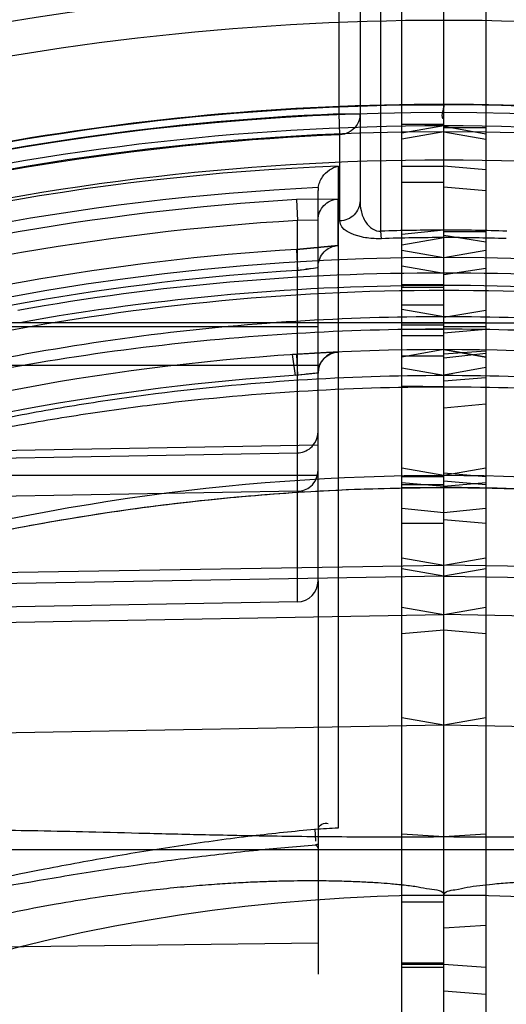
# Model space of a CAD drawing. Header units: millimetres. Extents: x 0 to 297, y 0 to 210.
# Tile 82 of 256: x 147.3051 to 147.3631, y 93.0744 to 93.1917. Entities that reach past the tile are written whole.
import ezdxf

# ---------------------------------------------------------------- set-up
doc = ezdxf.new("R2010")
doc.units = ezdxf.units.MM
doc.header["$LTSCALE"] = 16.335
doc.layers.get('0').update_dxf_attribs({"linetype": 'CONTINUOUS'})
for name, color, linetype in [('01_GLOBAL', 7, 'CONTINUOUS'), ('INTFCLR_1', 7, 'CONTINUOUS'), ('INTFCLR_144815', 7, 'CONTINUOUS'), ('INTFCLR_72935', 7, 'CONTINUOUS')]:
    doc.layers.add(name, color=color, linetype=linetype)

msp = doc.modelspace()

# ---------------------------------------------------------------- linework, layer by layer
at = {"color": 7, "linetype": 'Continuous'}
msp.add_circle((148.0808034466, 92.1164639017), 1.9, dxfattribs=at)
at = {"color": 9, "linetype": 'Continuous'}
msp.add_arc((148.0808034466, 92.1164639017), 1.8756493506, 92.9674534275, 177.0325465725, dxfattribs=at)
at = {"layer": '01_GLOBAL', "color": 7, "linetype": 'Continuous'}
msp.add_circle((148.0808034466, 92.1164639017), 1.925, dxfattribs=at)
at = {"layer": 'INTFCLR_1', "color": 6, "linetype": 'Continuous'}
for p, q in [((147.3556636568, 92.9678083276), (147.3556636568, 93.3266036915)), ((147.3506636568, 92.47704113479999), (147.3506636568, 93.3261662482)), ((147.3556636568, 93.1790351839), (147.3506636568, 93.1781535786)), ((147.3556636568, 93.1783292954), (147.3506636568, 93.17744933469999)), ((147.3506636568, 93.1642307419), (147.3556636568, 93.16334846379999)), ((147.3556636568, 93.13737937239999), (147.3506636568, 93.1382616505))]:
    msp.add_line(p, q, dxfattribs=at)
at = {"layer": 'INTFCLR_1', "color": 9, "linetype": 'Continuous'}
for p, q in [((147.3506636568, 93.1815350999), (147.3556636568, 93.1815350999)), ((147.3556636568, 93.17920735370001), (147.3506636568, 93.17920735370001)), ((147.3506636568, 93.1742192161), (147.3556636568, 93.1742192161)), ((147.3556636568, 93.17228601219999), (147.3506636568, 93.17228601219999)), ((147.3556636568, 93.1666190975), (147.3506636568, 93.1660901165)), ((147.3506636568, 93.1648863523), (147.3556636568, 93.1657291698)), ((147.3506636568, 93.1623745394), (147.3556636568, 93.16150070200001)), ((147.3556636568, 93.1600901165), (147.3506636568, 93.1600901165)), ((147.3556636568, 93.1600138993), (147.3506636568, 93.16001394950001)), ((147.3506636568, 93.1598413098), (147.3556636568, 93.1598413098)), ((147.3556636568, 93.15768192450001), (147.3506636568, 93.15768192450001)), ((147.3556636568, 93.15629567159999), (147.3506636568, 93.15717666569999)), ((147.3506636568, 93.15559018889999), (147.4537173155, 93.15559018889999)), ((147.3506636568, 93.1553266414), (147.3556636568, 93.1553266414)), ((147.3506636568, 93.15482192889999), (147.3556636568, 93.1548125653)), ((147.3556636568, 93.1540134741), (147.3506636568, 93.1540134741)), ((147.3556636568, 93.15237969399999), (147.3506636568, 93.15149805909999)), ((147.3506636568, 93.1516641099), (147.3556636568, 93.1516641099)), ((147.3506636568, 93.150209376), (147.3556636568, 93.14932838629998)), ((147.3556636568, 93.14795969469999), (147.3506636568, 93.1480362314)), ((147.3556636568, 93.13737969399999), (147.3506636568, 93.1382613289)), ((147.3506636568, 93.13728610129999), (147.3556636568, 93.13728610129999)), ((147.3556636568, 93.1360606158), (147.3506636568, 93.13649805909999)), ((147.3556636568, 93.1362811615), (147.3506636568, 93.1362811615)), ((147.3506636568, 93.13599410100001), (147.3556636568, 93.1359517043)), ((147.3506636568, 93.13349449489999), (147.3556636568, 93.13297457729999)), ((147.3506636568, 93.1316964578), (147.3556636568, 93.1316964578)), ((147.3506636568, 93.1275802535), (147.3556636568, 93.12672455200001)), ((147.3556636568, 93.1254074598), (147.3506636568, 93.12628845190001)), ((147.4871989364, 93.12449613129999), (147.3556636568, 93.12672455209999)), ((147.3556636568, 93.1254074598), (147.4849424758, 93.1231525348)), ((147.3506636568, 93.12170374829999), (147.3556636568, 93.12082275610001)), ((147.4837637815, 93.1185883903), (147.3556636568, 93.12082275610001)), ((147.3556636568, 93.1189583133), (147.3506636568, 93.11852087)), ((147.3556636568, 93.1076392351), (147.3506636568, 93.10852087)), ((147.4803152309, 93.10546343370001), (147.3556636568, 93.1076392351)), ((147.3506636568, 93.0928536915), (147.4867015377, 93.0928536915)), ((147.3506636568, 93.08737969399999), (147.3556636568, 93.08737969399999)), ((147.3506636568, 93.0865909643), (147.3556636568, 93.0865909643)), ((147.3556636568, 93.07929145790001), (147.3506636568, 93.07929145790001)), ((147.3506636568, 93.0791933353), (147.3556636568, 93.0791933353)), ((147.3556636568, 93.07879606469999), (147.3506636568, 93.07879606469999))]:
    msp.add_line(p, q, dxfattribs=at)
at = {"layer": 'INTFCLR_1', "color": 6, "linetype": 'Continuous'}
for centre, radius, start, end in [((147.3556636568, 92.8766036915), 0.3049314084, 62.6696856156, 90.00000000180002), ((147.3556636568, 92.8766036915), 0.3024314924, 62.4245665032, 90), ((147.3556636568, 92.8766036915), 0.3017258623, 270, 90.00000002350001), ((147.3556639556, 92.94322101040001), 0.2225081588, 88.0843053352, 90.0000769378), ((147.3556636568, 92.8766036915), 0.2867456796, 270, 90.00000002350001), ((147.301502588, 92.3030227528), 0.7931635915, 86.08451864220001, 86.4464731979)]:
    msp.add_arc(centre, radius, start, end, dxfattribs=at)
at = {"layer": 'INTFCLR_1', "color": 9, "linetype": 'Continuous'}
for centre, radius, start, end in [((147.3556647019, 92.94231614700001), 0.2243029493, 88.08411549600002, 90.00026696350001), ((147.3563287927, 92.8766807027), 0.2848207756, 79.8611195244, 90.13380172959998), ((147.3563522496, 92.8766888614), 0.2833258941, 79.8609639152, 90.1392513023), ((147.3556636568, 92.8766036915), 0.2757760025, 61.9120625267, 89.9999999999), ((147.3556636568, 92.8766036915), 0.2607760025, 56.81755615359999, 90), ((147.3556636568, 92.8766036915), 0.2107755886, 22.4933176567, 89.9999999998)]:
    msp.add_arc(centre, radius, start, end, dxfattribs=at)
at = {"layer": 'INTFCLR_1', "color": 6, "linetype": 'Continuous'}
msp.add_open_spline([(147.3556636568, 93.1815350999), (147.3556636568, 93.18100836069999), (147.35514492, 93.179863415), (147.3556636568, 93.1799548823)], degree=3, dxfattribs=at)
at = {"layer": 'INTFCLR_1', "color": 9, "linetype": 'Continuous'}
for points, knots in [([(147.4856155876, 93.1229796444), (147.4856338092, 93.1230508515), (147.48534281, 93.12323563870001), (147.4849763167, 93.12354661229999), (147.4842087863, 93.1240154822), (147.4832575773, 93.1245986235), (147.4820774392, 93.1252789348), (147.480212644, 93.1263236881), (147.4781670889, 93.1274173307), (147.4759777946, 93.1285463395), (147.4735842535, 93.1297498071), (147.4704520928, 93.1312666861), (147.4665620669, 93.13306083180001), (147.4611641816, 93.1354306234), (147.4542056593, 93.1382615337), (147.4470781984, 93.140870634), (147.4412546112, 93.1428302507), (147.4353512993, 93.1447021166), (147.4293890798, 93.14642235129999), (147.4233772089, 93.14798953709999), (147.4173418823, 93.14945240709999), (147.4067664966, 93.1517304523), (147.3915558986, 93.15420941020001), (147.3734856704, 93.1559320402), (147.3615037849, 93.1562995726), (147.3556636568, 93.1562956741)], [0, 0, 0, 0, 0.00162462, 0.005738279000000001, 0.0122045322, 0.020624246, 0.0307531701, 0.0421855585, 0.06792149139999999, 0.08199191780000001, 0.09663587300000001, 0.1271351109, 0.1589097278, 0.191316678, 0.2574313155, 0.3249182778, 0.3590433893, 0.3932372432, 0.4617974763, 0.496170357, 0.5305546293, 0.5990535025, 0.7352415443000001, 0.8709143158, 1, 1, 1, 1]), ([(147.4849424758, 93.1231525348), (147.4849609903, 93.12322128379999), (147.4846684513, 93.12339721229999), (147.4843077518, 93.12369299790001), (147.4835428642, 93.12413924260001), (147.4825978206, 93.1246942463), (147.4814239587, 93.12534171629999), (147.479569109, 93.12633619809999), (147.4775347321, 93.12737680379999), (147.4753577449, 93.12845081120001), (147.4729767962, 93.1295959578), (147.4698611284, 93.1310391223), (147.4659921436, 93.1327455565), (147.4606219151, 93.1349997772), (147.4536991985, 93.13769179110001), (147.4466119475, 93.14017083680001), (147.4408210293, 93.1420324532), (147.434948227, 93.1438111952), (147.4290181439, 93.14544499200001), (147.4230397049, 93.1469328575), (147.4170358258, 93.1483219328), (147.4065130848, 93.1504848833), (147.3913828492, 93.1528361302), (147.3734043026, 93.15446910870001), (147.3614809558, 93.1548167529), (147.3556636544, 93.1548125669)], [0, 0, 0, 0, 0.0015875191, 0.005652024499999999, 0.0120574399, 0.0204079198, 0.0304610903, 0.0418143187, 0.0673891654, 0.08137944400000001, 0.0959450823, 0.1262962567, 0.1579362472, 0.190224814, 0.2561523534, 0.3235168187, 0.357604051, 0.3917751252, 0.4603324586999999, 0.4947236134, 0.5291383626, 0.5977313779, 0.7342178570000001, 0.8702910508, 1, 1, 1, 1]), ([(147.355663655, 93.1493283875), (147.3614867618, 93.14932453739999), (147.373411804, 93.1489356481), (147.3913585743, 93.14717373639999), (147.4064203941, 93.1446778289), (147.4183676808, 93.14208795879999), (147.4257986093, 93.140221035), (147.4317080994, 93.1385826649), (147.4375597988, 93.1368585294), (147.4447618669, 93.13454907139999), (147.4532283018, 93.1315434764), (147.4601158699, 93.1288672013), (147.4654616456, 93.12666258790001), (147.4692925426, 93.1250262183), (147.4723733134, 93.1236696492), (147.4747365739, 93.12261007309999), (147.4769029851, 93.12162922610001), (147.4789256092, 93.1207059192), (147.4808903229, 93.1198082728), (147.4821675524, 93.1192452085), (147.4833583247, 93.1187034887), (147.4839050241, 93.11855241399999), (147.4844195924, 93.1183251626), (147.4844421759, 93.11841270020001)], [0, 0, 0, 0, 0.1307921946, 0.2677748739, 0.4047572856, 0.473433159, 0.5423157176, 0.5768147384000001, 0.6111674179, 0.6793312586, 0.7466625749, 0.812928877, 0.8452761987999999, 0.8765399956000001, 0.9064942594, 0.9208793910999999, 0.9347191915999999, 0.9598817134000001, 0.970963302, 0.9829261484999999, 0.9921262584, 0.9979694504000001, 1, 1, 1, 1]), ([(147.3556636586, 93.1479596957), (147.3614632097, 93.1479561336), (147.3733282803, 93.14758748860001), (147.3911816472, 93.14591631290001), (147.4061620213, 93.1435484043), (147.4180464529, 93.1410895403), (147.4254375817, 93.1393167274), (147.4313156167, 93.13776051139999), (147.4371340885, 93.13612319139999), (147.4442952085, 93.13392967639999), (147.4527152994, 93.1310736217), (147.4595666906, 93.12852931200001), (147.464884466, 93.1264329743), (147.4686946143, 93.12487710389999), (147.4717589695, 93.12358704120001), (147.4741096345, 93.12257938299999), (147.4762643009, 93.12164660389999), (147.4782763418, 93.1207686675), (147.4802302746, 93.1199145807), (147.4815019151, 93.1193802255), (147.4826841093, 93.11886185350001), (147.4832328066, 93.1187244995), (147.4837402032, 93.1185015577), (147.4837637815, 93.1185883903)], [0, 0, 0, 0, 0.1313519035, 0.2686612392, 0.4058651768, 0.4745970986, 0.5434924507, 0.5779799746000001, 0.6123086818, 0.680386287, 0.7475793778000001, 0.8136565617, 0.8458924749, 0.877037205, 0.9068677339, 0.9211905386, 0.9349689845, 0.9600182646, 0.9710506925, 0.9829632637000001, 0.9921304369, 0.9979621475, 1, 1, 1, 1]), ([(147.4803152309, 93.10546343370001), (147.4795969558, 93.10584004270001), (147.4771418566, 93.1071128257), (147.4741399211, 93.10860941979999), (147.4712911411, 93.1099784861), (147.469031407, 93.11104542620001), (147.4666857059, 93.11212193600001), (147.4642674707, 93.11319925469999), (147.4617512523, 93.1142971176), (147.4572195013, 93.1162112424), (147.4505703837, 93.1188337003), (147.4437586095, 93.12126781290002), (147.4381823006, 93.1231065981), (147.4325137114, 93.1248719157), (147.4253459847, 93.12690895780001), (147.4166530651, 93.1290689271), (147.4049910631, 93.1315572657), (147.3903154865, 93.133933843), (147.3728740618, 93.1355930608), (147.3613063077, 93.1359520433), (147.3556636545, 93.135951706)], [0, 0, 0, 0, 0.0187784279, 0.0640286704, 0.0776573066, 0.0919599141, 0.1218885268, 0.1374130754, 0.1532557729, 0.1854520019, 0.2513120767, 0.3187196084, 0.3529057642, 0.3872578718, 0.4561807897, 0.5254037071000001, 0.5946128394, 0.73223709, 0.8693510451, 1, 1, 1, 1]), ([(147.3556636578, 93.1359517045), (147.3594892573, 93.1359487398), (147.3673156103, 93.1357881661), (147.379110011, 93.1350289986), (147.391019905, 93.1337333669), (147.4028535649, 93.1319165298), (147.4146087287, 93.12957266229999), (147.4233519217, 93.1274274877), (147.429140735, 93.1258228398), (147.4329760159, 93.1247158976), (147.4377216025, 93.12326409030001), (147.4433414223, 93.12140712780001), (147.4470460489, 93.1200955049), (147.4488789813, 93.1194127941)], [0, 0, 0, 0, 0.1206088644, 0.2467093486, 0.3724880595, 0.4981837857, 0.6240325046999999, 0.7502704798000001, 0.7818918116, 0.8134145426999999, 0.8761180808, 0.9383352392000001, 1, 1, 1, 1])]:
    msp.add_open_spline(points, degree=3, knots=knots, dxfattribs=at)
at = {"layer": 'INTFCLR_1', "color": 6, "linetype": 'Continuous'}
for points, knots in [([(147.4147430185, 93.0951474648), (147.4129341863, 93.0951537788), (147.4092966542, 93.09513590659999), (147.4036068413, 93.0950448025), (147.3974417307, 93.0949032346), (147.3905508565, 93.0947256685), (147.3828274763, 93.0945366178), (147.3742569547, 93.09437846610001), (147.3650918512, 93.09429786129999), (147.3588120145, 93.0943120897), (147.3556636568, 93.0943350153)], [0, 0, 0, 0, 0.09183865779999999, 0.1846797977, 0.2889176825, 0.4049349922, 0.5346599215, 0.6811662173, 0.8401472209, 1, 1, 1, 1]), ([(147.3556636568, 93.08737969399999), (147.3556565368, 93.0878737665), (147.357143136, 93.0880401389), (147.3583893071, 93.0883683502), (147.3599499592, 93.0885627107), (147.3616275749, 93.0887480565), (147.3633926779, 93.0888875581), (147.365314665, 93.0890014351), (147.3673822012, 93.0890859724), (147.3693564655, 93.089129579), (147.371171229, 93.0891433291), (147.3727397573, 93.08913859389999), (147.3744704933, 93.08911406), (147.376383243, 93.0890643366), (147.3785011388, 93.0889826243), (147.3808510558, 93.08886027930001), (147.3834647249, 93.088686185), (147.3863797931, 93.0884459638), (147.3896416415, 93.0881207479), (147.3933048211, 93.0876859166), (147.3974357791, 93.0871074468), (147.4021180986, 93.08634432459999), (147.4054208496, 93.08570788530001), (147.4071800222, 93.08535369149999)], [0, 0, 0, 0, 0.0285057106, 0.0566700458, 0.0859345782, 0.1158534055, 0.1550320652, 0.1877298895, 0.2270074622, 0.2743724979, 0.3016524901, 0.3317002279, 0.3648588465, 0.4015053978, 0.4420802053, 0.4871264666, 0.5372499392, 0.5931896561, 0.6558574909, 0.7263470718, 0.8059856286, 0.8964777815, 1, 1, 1, 1])]:
    msp.add_open_spline(points, degree=3, knots=knots, dxfattribs=at)
at = {"layer": 'INTFCLR_144815', "color": 6, "linetype": 'Continuous'}
for radius in [0.3190566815, 0.3040475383]:
    msp.add_circle((147.3556636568, 92.8766036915), radius, dxfattribs=at)
for radius, start, end in [(0.4398395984, 313.9937911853, 154.5150993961), (0.4217045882, 71.6563998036, 156.0440844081), (0.4149257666, 70.9981667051, 162.0018332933), (0.3305190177, 45.0000000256, 314.9999999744), (0.329927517, 44.99999995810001, 315.0000000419), (0.3294494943, 44.99999997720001, 315.0000000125), (0.2983582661, 75.8961331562, 104.1038668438), (0.2828253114, 78.52282503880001, 101.4771749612)]:
    msp.add_arc((147.3556636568, 92.8766036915), radius, start, end, dxfattribs=at)
at = {"layer": 'INTFCLR_144815', "color": 9, "linetype": 'Continuous'}
for centre, radius, start, end in [((147.3556636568, 92.8766036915), 0.4367478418, 71.617857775, 156.0236179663), ((147.3556636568, 92.8766036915), 0.4317480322, 71.6178577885, 156.0236179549), ((147.3556636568, 92.8766036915), 0.4132177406, 70.768222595, 162.2317774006), ((147.3556636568, 92.87660369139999), 0.315, 76.6554352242, 103.3445648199), ((147.3556636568, 92.87660369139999), 0.305, 79.3673701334, 100.6326298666)]:
    msp.add_arc(centre, radius, start, end, dxfattribs=at)
at = {"layer": 'INTFCLR_72935', "color": 6, "linetype": 'Continuous'}
for p, q in [((147.3556636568, 92.4716036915), (147.3556636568, 93.3266036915)), ((147.3606636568, 93.3261662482), (147.3606636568, 92.47704113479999)), ((147.3556636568, 93.1790040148), (147.3606636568, 93.17810634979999)), ((147.3556636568, 93.17833045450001), (147.3606636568, 93.17744817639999)), ((147.3406855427, 93.171677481), (147.3406636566, 93.17134194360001)), ((147.3406636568, 93.16782455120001), (147.3406636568, 93.17134194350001)), ((147.3606636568, 93.16520257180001), (147.3556636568, 93.1659623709)), ((147.3556636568, 93.1633496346), (147.3606636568, 93.16422957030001)), ((147.3556636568, 93.1613233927), (147.3606636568, 93.1620902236)), ((147.3556636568, 93.1562406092), (147.3606636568, 93.15708920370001)), ((147.3556636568, 93.15238001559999), (147.3606636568, 93.1514977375)), ((147.3606636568, 93.15221661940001), (147.3556636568, 93.1518361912)), ((147.3406636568, 93.14959366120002), (147.3382072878, 93.149324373)), ((147.3556636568, 93.14938424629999), (147.3606636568, 93.1502993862)), ((147.3406636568, 93.12483643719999), (147.3406636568, 93.0779932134))]:
    msp.add_line(p, q, dxfattribs=at)
at = {"layer": 'INTFCLR_72935', "color": 9, "linetype": 'Continuous'}
for p, q in [((147.3481636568, 93.16648958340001), (147.3481636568, 93.2574610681)), ((147.3431636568, 93.1804571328), (147.3431636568, 93.249127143)), ((147.3456636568, 93.249127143), (147.3456636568, 93.1701167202)), ((147.3432661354, 93.1779660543), (147.3431636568, 93.1804571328)), ((147.3431636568, 93.1804571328), (147.3456636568, 93.1804571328)), ((147.3606636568, 93.1788207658), (147.3556636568, 93.1788207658)), ((147.3432661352, 93.16771041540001), (147.3432661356, 93.1779660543)), ((147.34305947, 93.1742434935), (147.3430594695, 93.0953962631)), ((147.3556636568, 93.17427484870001), (147.3606636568, 93.1738390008)), ((147.3556636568, 93.1717728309), (147.3606636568, 93.1713406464)), ((147.3430565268, 93.17032043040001), (147.3381017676, 93.17025746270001)), ((147.3430544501, 93.1647719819), (147.3430565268, 93.1703204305)), ((147.3381017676, 93.17025746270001), (147.3382073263, 93.1677634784)), ((147.3382072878, 93.1223368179), (147.3382072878, 93.1677634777)), ((147.3406636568, 93.16782455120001), (147.3382073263, 93.1677634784)), ((147.3406636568, 93.12483643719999), (147.3406636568, 93.16782455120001)), ((147.3482251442, 93.1656006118), (147.3481636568, 93.16648958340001)), ((147.3606636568, 93.16640075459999), (147.3556636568, 93.16640075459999)), ((147.3380986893, 93.1643210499), (147.3382072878, 93.161827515)), ((147.3606636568, 93.15559018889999), (147.2576099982, 93.15559018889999)), ((147.2688479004, 93.1551262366), (147.3406636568, 93.1551262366)), ((147.3556636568, 93.1551262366), (147.3606636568, 93.1551262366)), ((147.3556636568, 93.1543766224), (147.3606636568, 93.15483471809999)), ((147.3606636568, 93.15149805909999), (147.3556636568, 93.15237969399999)), ((147.3606636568, 93.15192303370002), (147.3556636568, 93.15138170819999)), ((147.2744437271, 93.15054153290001), (147.3406636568, 93.15054153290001)), ((147.3606636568, 93.14902735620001), (147.3556636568, 93.14861120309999)), ((147.3556636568, 93.1454317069), (147.3606636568, 93.14592964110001)), ((147.2206270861, 93.1389978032), (147.3406636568, 93.1410314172)), ((147.2228328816, 93.1380819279), (147.3382072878, 93.14009432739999)), ((147.3606636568, 93.1382613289), (147.3556636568, 93.13737969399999)), ((147.3556636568, 93.13771067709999), (147.3606636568, 93.13728610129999)), ((147.3406636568, 93.13737969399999), (147.2739153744, 93.13737969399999)), ((147.3606636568, 93.1362811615), (147.3556636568, 93.1367182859)), ((147.3606636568, 93.13649805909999), (147.3556636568, 93.1360606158)), ((147.3382072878, 93.13550962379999), (147.2239832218, 93.1335172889)), ((147.3556636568, 93.13297457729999), (147.3606636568, 93.13349449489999)), ((147.3556636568, 93.1321335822), (147.3606636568, 93.1316964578)), ((147.3556636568, 93.12672455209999), (147.3606636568, 93.1275802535)), ((147.2241283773, 93.12449613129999), (147.3556636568, 93.12672455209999)), ((147.3606636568, 93.12628845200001), (147.3556636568, 93.1254074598)), ((147.3556636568, 93.1254074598), (147.2263848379, 93.1231525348)), ((147.3382072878, 93.1223368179), (147.2273434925, 93.1204016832)), ((147.3556636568, 93.12082275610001), (147.3606636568, 93.12170374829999)), ((147.2275635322, 93.1185883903), (147.3556636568, 93.12082275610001)), ((147.3606636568, 93.11852087), (147.3556636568, 93.1189583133)), ((147.3606636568, 93.10852087), (147.3556636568, 93.1076392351)), ((147.3556636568, 93.1076392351), (147.2310120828, 93.10546343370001)), ((147.3402610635, 93.09529436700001), (147.34034132, 93.0938430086)), ((147.3403757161, 93.0934092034), (147.3404130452, 93.0933555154)), ((147.224625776, 93.0928536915), (147.3606636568, 93.0928536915)), ((147.3556636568, 93.08737969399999), (147.3606636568, 93.08737969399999)), ((147.3606636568, 93.0838013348), (147.3556636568, 93.0834850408)), ((147.3406636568, 93.08170103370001), (147.2206270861, 93.08012370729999)), ((147.3606636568, 93.07879606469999), (147.3556636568, 93.0791253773)), ((147.3606636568, 93.0755655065), (147.3556636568, 93.0759697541))]:
    msp.add_line(p, q, dxfattribs=at)
at = {"layer": 'INTFCLR_72935', "color": 7, "linetype": 'Continuous'}
for p, q in [((147.3430779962, 93.1647914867), (147.3380986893, 93.1643210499)), ((147.3380986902, 93.16432105), (147.3430544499, 93.1647719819)), ((147.3379664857, 93.149294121), (147.3376056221, 93.1517886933)), ((147.3380916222, 93.15181929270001), (147.3382072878, 93.149324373)), ((147.3430728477, 93.1520921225), (147.3380916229, 93.15181929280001)), ((147.3430728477, 93.1520921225), (147.3380916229, 93.15181929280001)), ((147.3406636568, 93.14959366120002), (147.3379664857, 93.149294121))]:
    msp.add_line(p, q, dxfattribs=at)
at = {"layer": 'INTFCLR_72935', "color": 6, "linetype": 'Continuous'}
msp.add_lwpolyline([(147.3406636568, 93.0929932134), (147.3406625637, 93.09301754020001), (147.340659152, 93.093041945), (147.340653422, 93.09306642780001), (147.3406453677, 93.0930910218), (147.340634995, 93.09311569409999), (147.3406223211, 93.09314034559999), (147.3406072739, 93.09316500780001), (147.3405899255, 93.0931896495), (147.3405705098, 93.09321407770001), (147.3405490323, 93.0932382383), (147.3405254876, 93.0932621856), (147.340500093, 93.0932858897), (147.3404729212, 93.0933093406), (147.3404438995, 93.0933325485), (147.340413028, 93.0933555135)], dxfattribs=at)
for centre, radius, start, end in [((147.3556636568, 92.8766036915), 0.3049314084, 89.9999999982, 117.3303143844), ((147.3556636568, 92.8766036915), 0.3024314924, 89.99999999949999, 117.5754435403), ((147.3556636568, 92.8766036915), 0.3017258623, 90, 270.0000000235), ((147.3554695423, 92.87660139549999), 0.2941689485, 93.3847160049, 107.2678979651), ((147.3556629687, 92.9432473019), 0.2224776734, 89.9998227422, 91.9158569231), ((147.3556636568, 92.8766036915), 0.2867456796, 90, 270.0000000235), ((147.4102678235, 92.2962341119), 0.7999666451, 93.55506520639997, 93.91394162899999)]:
    msp.add_arc(centre, radius, start, end, dxfattribs=at)
at = {"layer": 'INTFCLR_72935', "color": 9, "linetype": 'Continuous'}
for centre, radius, start, end in [((147.3556636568, 92.8766036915), 0.3041104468, 92.3557200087, 117.4102795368), ((147.3556636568, 92.8766036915), 0.301617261, 92.3557200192, 117.6561578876), ((147.3547498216, 92.87668915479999), 0.2977838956, 92.24988654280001, 109.1963144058), ((147.354713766, 92.8766883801), 0.295322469, 92.72265279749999, 109.1963140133), ((147.3554222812, 92.8766213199), 0.2916508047, 93.38391173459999, 107.2680685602), ((147.3556630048, 92.9422956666), 0.2243193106, 89.99983345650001, 91.9158451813), ((147.3558542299, 92.8766035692), 0.2882648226, 93.5313428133, 106.5425042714), ((147.3558109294, 92.8766017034), 0.2857685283, 93.53171623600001, 106.5427789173), ((147.3549984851, 92.8766811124), 0.284820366, 89.8661908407, 100.138887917), ((147.354975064, 92.8766888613), 0.2833258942, 89.8607487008, 100.1390360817), ((147.3556636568, 92.8766036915), 0.2757760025, 89.99999997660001, 119.1788213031), ((147.3431636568, 93.14959366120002), 0.0025, 92.6216982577, 179.999999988), ((147.3556203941, 92.8766017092), 0.2732780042, 93.65332684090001, 107.3964293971), ((147.3556636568, 92.8766036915), 0.2607760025, 89.99999997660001, 123.1824438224), ((147.3381636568, 93.12483643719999), 0.0025, 271.0000002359, 359.9999999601), ((147.3556636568, 92.8766036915), 0.2191553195, 93.29704716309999, 94.02708340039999), ((147.3556636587, 92.8766036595), 0.2173438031, 93.95760211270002, 94.03408656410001), ((147.3556636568, 92.8766036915), 0.2107755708, 90.00000000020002, 157.5066823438)]:
    msp.add_arc(centre, radius, start, end, dxfattribs=at)
at = {"layer": 'INTFCLR_72935', "color": 7, "linetype": 'Continuous'}
for centre, radius, start, end in [((147.331361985, 93.2166098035), 0.0552083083, 277.1224591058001, 278.7332353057), ((147.3562104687, 92.8662085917), 0.2861853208, 92.6358636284, 93.72741284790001), ((147.3433550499, 93.11578661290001), 0.0339140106, 94.55174086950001, 97.3031503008)]:
    msp.add_arc(centre, radius, start, end, dxfattribs=at)
at = {"layer": 'INTFCLR_72935', "color": 9, "linetype": 'Continuous'}
for points, knots in [([(147.3456636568, 93.1804571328), (147.3456636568, 93.17995860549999), (147.3452875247, 93.1786905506), (147.3440054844, 93.17799630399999), (147.3432661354, 93.1779660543)], [0, 0, 0, 0, 0.4025267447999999, 1, 1, 1, 1]), ([(147.3406636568, 93.16782455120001), (147.3406636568, 93.168445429), (147.3411674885, 93.16973636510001), (147.3424359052, 93.17029383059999), (147.3430565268, 93.17032043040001)], [0, 0, 0, 0, 0.4998737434, 1, 1, 1, 1]), ([(147.3456636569, 93.17011672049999), (147.3456636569, 93.1695143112), (147.345137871, 93.16825043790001), (147.3438838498, 93.1677348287), (147.3432661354, 93.1677104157)], [0, 0, 0, 0, 0.4935329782, 1, 1, 1, 1]), ([(147.3456636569, 93.17011672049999), (147.3456636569, 93.16972499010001), (147.3457680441, 93.1688320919), (147.3462833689, 93.16733346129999), (147.3474626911, 93.1664401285), (147.3481636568, 93.16648958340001)], [0, 0, 0, 0, 0.2461973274, 0.558357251, 1, 1, 1, 1]), ([(147.3482251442, 93.1656006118), (147.3480087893, 93.1655933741), (147.3472024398, 93.16559456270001), (147.3454857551, 93.16576356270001), (147.3432661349, 93.1666412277), (147.3432661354, 93.1677104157)], [0, 0, 0, 0, 0.1160540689, 0.4268016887, 1, 1, 1, 1]), ([(147.3556636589, 93.15629567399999), (147.3497797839, 93.1562996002), (147.3377356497, 93.15592733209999), (147.3196149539, 93.1541894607), (147.3044147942, 93.1517025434), (147.2923666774, 93.149101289), (147.284875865, 93.1472153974), (147.2789138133, 93.145549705), (147.2729957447, 93.14378517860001), (147.2657062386, 93.1414034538), (147.2571432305, 93.1382697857), (147.2508594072, 93.1357142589), (147.246755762, 93.1339347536), (147.2441030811, 93.1327553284), (147.2408931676, 93.13127500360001), (147.2377759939, 93.12976593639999), (147.2353870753, 93.1285654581), (147.2331912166, 93.1274336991), (147.2311372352, 93.12633605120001), (147.2292648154, 93.12528743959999), (147.2280801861, 93.12460484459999), (147.2271244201, 93.1240191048), (147.2263533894, 93.1235483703), (147.2259856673, 93.12323632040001), (147.2256934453, 93.1230510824), (147.225711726, 93.1229796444)], [0, 0, 0, 0, 0.1300529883, 0.2661331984, 0.4020883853, 0.4702131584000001, 0.5385311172, 0.5727886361, 0.6070347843, 0.675024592, 0.7422551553, 0.8085421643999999, 0.8249273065, 0.8411194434, 0.8727085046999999, 0.9030533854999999, 0.9176641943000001, 0.9318013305, 0.9576606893, 0.9691088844, 0.9792876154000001, 0.9877522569, 0.9942421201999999, 0.9983701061, 1, 1, 1, 1]), ([(147.3556636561, 93.1548125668), (147.3498028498, 93.15481678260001), (147.3378176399, 93.15446465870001), (147.3197888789, 93.15281722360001), (147.3046689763, 93.15045840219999), (147.2926826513, 93.1479889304), (147.2852309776, 93.14619811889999), (147.2792998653, 93.14461586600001), (147.2734148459, 93.14294010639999), (147.2661662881, 93.14067780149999), (147.257649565, 93.1376996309), (147.2513972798, 93.1352691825), (147.2473140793, 93.1335762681), (147.2446760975, 93.1324547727), (147.2414840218, 93.1310470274), (147.2383832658, 93.1296112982), (147.236006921, 93.128469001), (147.2338234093, 93.127392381), (147.2317806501, 93.126347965), (147.2299182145, 93.1253498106), (147.2287398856, 93.1247001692), (147.2277903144, 93.124142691), (147.2270219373, 93.12369467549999), (147.2266600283, 93.12339785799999), (147.2263662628, 93.12322150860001), (147.2263848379, 93.1231525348)], [0, 0, 0, 0, 0.1306793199, 0.2671604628, 0.4034123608, 0.4716301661, 0.5399963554, 0.5742590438, 0.6084966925, 0.6764262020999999, 0.7435349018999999, 0.8096345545, 0.8259621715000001, 0.8420928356, 0.87354809, 0.9037458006, 0.9182785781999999, 0.9323352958, 0.9580329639, 0.9694019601, 0.9795046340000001, 0.9878997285, 0.9943285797, 0.9984072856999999, 1, 1, 1, 1]), ([(147.2268851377, 93.11841270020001), (147.2269176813, 93.1182878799), (147.2276395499, 93.1186698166), (147.22839531, 93.11885958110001), (147.2300207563, 93.11963749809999), (147.231637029, 93.120352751), (147.2333138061, 93.1211227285), (147.2354604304, 93.1220994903), (147.2377265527, 93.1231223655), (147.2400901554, 93.1241699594), (147.2425971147, 93.12526628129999), (147.2451640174, 93.12636302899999), (147.2477835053, 93.1274535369), (147.2518383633, 93.12911033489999), (147.2580466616, 93.13152385), (147.2665072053, 93.13452945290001), (147.2737162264, 93.1368429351), (147.2795744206, 93.1385699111), (147.2854899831, 93.1402108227), (147.2914514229, 93.141709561), (147.2974540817, 93.1430624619), (147.3034797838, 93.1443163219), (147.3110326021, 93.1456936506), (147.3231298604, 93.1474868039), (147.3380053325, 93.1489400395), (147.3498824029, 93.14932456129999), (147.3556636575, 93.14932838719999)], [0, 0, 0, 0, 0.002897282, 0.0111370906, 0.0238228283, 0.0399340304, 0.05204840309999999, 0.06499811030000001, 0.09299328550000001, 0.1078509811, 0.1230741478, 0.1544482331, 0.1705467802, 0.1868040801, 0.2528324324, 0.3201336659, 0.3884402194, 0.4228553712, 0.4573063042, 0.5263205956, 0.5608914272, 0.5955074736, 0.6645562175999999, 0.7332953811, 0.8701485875, 1, 1, 1, 1]), ([(147.2276237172, 93.11856627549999), (147.2278104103, 93.1185695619), (147.2283447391, 93.11878916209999), (147.2299575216, 93.119391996), (147.2323893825, 93.12048850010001), (147.2356058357, 93.1218811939), (147.2383474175, 93.12306703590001), (147.2406982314, 93.12406280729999), (147.243191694, 93.1251053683), (147.2457445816, 93.12614817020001), (147.2483496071, 93.1271847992), (147.2523834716, 93.12876035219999), (147.2585597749, 93.131055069), (147.2669739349, 93.13391119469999), (147.274142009, 93.1361084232), (147.2799669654, 93.1377485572), (147.2858511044, 93.1393073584), (147.2917797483, 93.14073024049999), (147.2977484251, 93.14201433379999), (147.3037417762, 93.14320474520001), (147.3112538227, 93.14451173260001), (147.3232862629, 93.14621323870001), (147.3380882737, 93.1475919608), (147.3499057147, 93.1479564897), (147.3556636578, 93.14796002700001)], [0, 0, 0, 0, 0.0042307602, 0.0127200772, 0.039388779, 0.064357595, 0.0922418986, 0.1070416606, 0.1222076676, 0.153477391, 0.1695236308, 0.1857336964, 0.2516010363, 0.3187920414, 0.387039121, 0.4214461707, 0.4559015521, 0.5249569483, 0.5595654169, 0.5942298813, 0.6634025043, 0.7322979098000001, 0.8695361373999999, 1, 1, 1, 1]), ([(147.3382072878, 93.14009432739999), (147.3387605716, 93.140103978), (147.3400515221, 93.1405606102), (147.3406636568, 93.1418853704), (147.3406636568, 93.14259212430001)], [0, 0, 0, 0, 0.4391383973, 1, 1, 1, 1]), ([(147.3382072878, 93.13550962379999), (147.3387711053, 93.13551945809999), (147.3400639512, 93.13598745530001), (147.3406636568, 93.1373108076), (147.3406636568, 93.13800742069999)], [0, 0, 0, 0, 0.4473589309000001, 1, 1, 1, 1]), ([(147.2310120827, 93.10546343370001), (147.2317303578, 93.10584004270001), (147.234185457, 93.1071128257), (147.2371873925, 93.10860941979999), (147.2400361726, 93.1099784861), (147.2422959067, 93.11104542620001), (147.2446416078, 93.11212193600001), (147.2470598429, 93.11319925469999), (147.2495760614, 93.1142971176), (147.2541078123, 93.1162112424), (147.2607569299, 93.1188337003), (147.2675687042, 93.12126781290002), (147.273145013, 93.1231065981), (147.2788136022, 93.1248719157), (147.2859813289, 93.12690895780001), (147.2946742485, 93.1290689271), (147.3063362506, 93.1315572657), (147.3210118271, 93.133933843), (147.3384532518, 93.1355930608), (147.3500210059, 93.1359520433), (147.3556636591, 93.135951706)], [0, 0, 0, 0, 0.0187784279, 0.0640286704, 0.0776573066, 0.0919599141, 0.1218885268, 0.1374130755, 0.1532557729, 0.1854520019, 0.2513120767, 0.3187196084, 0.3529057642, 0.3872578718, 0.4561807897, 0.5254037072, 0.5946128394, 0.73223709, 0.8693510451, 1, 1, 1, 1]), ([(147.2624483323, 93.1194127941), (147.2642841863, 93.1200964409), (147.2670631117, 93.12108250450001), (147.2708021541, 93.1223338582), (147.2764889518, 93.1241861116), (147.2832060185, 93.12616414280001), (147.2909726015, 93.1281530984), (147.2987900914, 93.12999358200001), (147.3086183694, 93.1319416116), (147.3204692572, 93.133755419), (147.3323579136, 93.13503978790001), (147.3440938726, 93.13579070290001), (147.3518690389, 93.1359483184), (147.3556636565, 93.1359517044)], [0, 0, 0, 0, 0.0617613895, 0.09294716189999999, 0.1243056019, 0.2503181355, 0.3136033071, 0.3770490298, 0.5034991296, 0.6293644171, 0.7549040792, 0.8803678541, 1, 1, 1, 1]), ([(147.3402728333, 93.09521791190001), (147.337787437, 93.0949965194), (147.3339177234, 93.09458996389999), (147.3286752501, 93.0939230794), (147.3231575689, 93.0931399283), (147.3162915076, 93.09202575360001), (147.3053783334, 93.09000892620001), (147.2918553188, 93.08714169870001), (147.2784270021, 93.0840302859), (147.2677363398, 93.08154711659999), (147.2610794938, 93.0800398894), (147.2557701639, 93.0788936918), (147.2518172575, 93.0780788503), (147.2478947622, 93.0773210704), (147.2440124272, 93.0766372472), (147.2401843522, 93.0760487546), (147.236427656, 93.0755829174), (147.2333450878, 93.075324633), (147.2309280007, 93.0752271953), (147.2286141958, 93.07521731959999), (147.2263688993, 93.07535070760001), (147.2242469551, 93.0757196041), (147.2228022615, 93.0761290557), (147.2213301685, 93.07679176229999), (147.2199246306, 93.07795314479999), (147.2195455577, 93.0792811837), (147.2195455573, 93.0799226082)], [0, 0, 0, 0, 0.05999383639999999, 0.09353486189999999, 0.1270591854, 0.193982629, 0.2607591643, 0.3938753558, 0.5263010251, 0.5921736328, 0.6577577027, 0.6904022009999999, 0.7227671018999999, 0.7547951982, 0.7864526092, 0.8175428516, 0.8479061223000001, 0.8774523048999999, 0.891887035, 0.9060541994, 0.9330870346, 0.9458099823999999, 0.9577889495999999, 0.9690647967, 0.9845780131, 1, 1, 1, 1]), ([(147.3404130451, 93.0933555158), (147.3379302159, 93.09316660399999), (147.3340746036, 93.0928196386), (147.3288557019, 93.0922492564), (147.3233849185, 93.0915813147), (147.3165770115, 93.09062946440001), (147.3057571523, 93.0889027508), (147.2923457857, 93.08643967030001), (147.2790219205, 93.0837539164), (147.2684179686, 93.0816040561), (147.2618160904, 93.0802962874), (147.2565512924, 93.0792999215), (147.2526308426, 93.07859041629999), (147.2487405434, 93.07792945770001), (147.2448900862, 93.0773317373), (147.2410935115, 93.076815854), (147.2373678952, 93.07640558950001), (147.2342351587, 93.0761700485), (147.2323458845, 93.0761024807), (147.231673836, 93.07609080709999)], [0, 0, 0, 0, 0.06778998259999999, 0.1053769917, 0.1429270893, 0.2178334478, 0.292508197, 0.4412092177, 0.5890186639, 0.6625428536, 0.7357739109, 0.7722438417, 0.8084191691, 0.8442397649, 0.8796715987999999, 0.9144981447, 0.9485422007, 0.9817008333, 1, 1, 1, 1])]:
    msp.add_open_spline(points, degree=3, knots=knots, dxfattribs=at)
at = {"layer": 'INTFCLR_72935', "color": 6, "linetype": 'Continuous'}
for points, knots in [([(147.3406855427, 93.171677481), (147.3407456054, 93.1721357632), (147.3412123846, 93.17330241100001), (147.342322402, 93.1740871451), (147.3430594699, 93.1742434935)], [0, 0, 0, 0, 0.3802032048, 1, 1, 1, 1]), ([(147.3556636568, 93.0943350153), (147.3524063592, 93.0943112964), (147.3459665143, 93.09429780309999), (147.336657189, 93.0943842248), (147.328071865, 93.0945461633), (147.3204060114, 93.0947353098), (147.3135858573, 93.0949106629), (147.3075055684, 93.0950489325), (147.3019182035, 93.09513676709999), (147.298354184, 93.09515364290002), (147.2965842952, 93.0951474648)], [0, 0, 0, 0, 0.165384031, 0.3269568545, 0.4726645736, 0.6013515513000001, 0.716285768, 0.8190523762, 0.9101385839, 1, 1, 1, 1]), ([(147.3041472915, 93.08535369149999), (147.3059079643, 93.0857081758), (147.3092132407, 93.0863450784), (147.3138988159, 93.0871085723), (147.3180319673, 93.0876871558), (147.3216966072, 93.08812195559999), (147.32495932, 93.08844705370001), (147.3278749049, 93.0886871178), (147.3304888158, 93.0888610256), (147.3328390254, 93.0889831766), (147.3349568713, 93.0890646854), (147.3368693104, 93.0891142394), (147.3385995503, 93.0891386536), (147.3401677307, 93.08914329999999), (147.3419818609, 93.089129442), (147.3439550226, 93.0890856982), (147.3460213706, 93.08900101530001), (147.3477371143, 93.0888991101), (147.3493439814, 93.08877728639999), (147.3509142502, 93.0886160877), (147.3525501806, 93.08843283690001), (147.3539487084, 93.08808154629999), (147.3556722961, 93.0880028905), (147.3556636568, 93.08737969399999)], [0, 0, 0, 0, 0.1036284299, 0.1941962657, 0.2738894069, 0.3444168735, 0.4071127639, 0.4630684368, 0.5132062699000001, 0.5582617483, 0.5988529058, 0.6354918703, 0.6686428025, 0.6986945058, 0.7259738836, 0.7733174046, 0.8125729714, 0.8452687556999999, 0.8725568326, 0.9053185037, 0.9373192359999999, 0.9640384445, 1, 1, 1, 1])]:
    msp.add_open_spline(points, degree=3, knots=knots, dxfattribs=at)
at = {"layer": 'INTFCLR_72935', "color": 7, "linetype": 'Continuous'}
for points, knots in [([(147.340675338, 93.162295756), (147.3406778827, 93.1629161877), (147.3411892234, 93.16420434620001), (147.3424559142, 93.1647620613), (147.3430779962, 93.1647914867)], [0, 0, 0, 0, 0.4990586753, 1, 1, 1, 1]), ([(147.3382072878, 93.161827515), (147.3383677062, 93.1618475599), (147.3390520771, 93.1619283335), (147.3394369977, 93.1620473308), (147.340837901, 93.16218005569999), (147.340675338, 93.162295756)], [0, 0, 0, 0, 0.192498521, 0.7624128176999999, 1, 1, 1, 1]), ([(147.3406636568, 93.14959366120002), (147.340663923, 93.1502160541), (147.3411857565, 93.1515034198), (147.3424508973, 93.1520636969), (147.3430728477, 93.1520921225)], [0, 0, 0, 0, 0.4999170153, 1, 1, 1, 1])]:
    msp.add_open_spline(points, degree=3, knots=knots, dxfattribs=at)
at = {"layer": 'INTFCLR_72935', "color": 6, "linetype": 'Continuous'}
msp.add_open_spline([(147.3406636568, 93.0952303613), (147.3406636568, 93.09569768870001), (147.3414842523, 93.0961791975), (147.3418790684, 93.09592916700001)], degree=3, dxfattribs=at)

doc.saveas('drawing.dxf')
